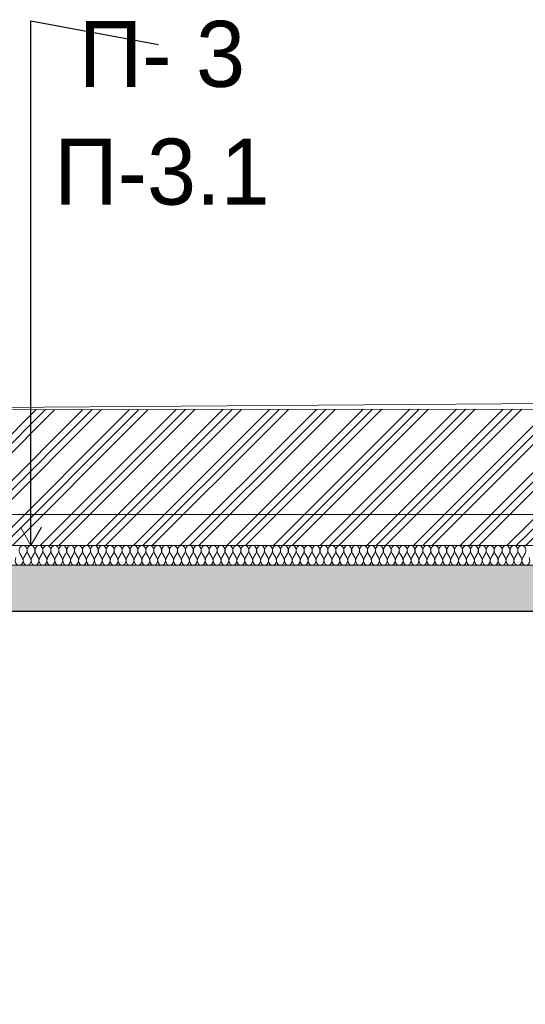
# Model space of a CAD drawing. Header units: millimetres. Extents: x -7244281 to -6598479, y 5719953 to 5938280.
# Tile 9 of 73: x -6794743 to -6790910, y 5730122 to 5737579. Entities that reach past the tile are written whole.
import ezdxf

# ---------------------------------------------------------------- set-up
doc = ezdxf.new("R2010")
doc.units = ezdxf.units.MM
doc.header["$MEASUREMENT"] = 0
doc.set_wipeout_variables(frame=1)
doc.linetypes.add('Wipeout_Contour', pattern=[1000, 0, -1000])
for name, color, linetype, lineweight in [('0_Ном._пера__1', 7, 'Continuous', 0), ('0_Ном._пера__120', 7, 'Continuous', 0), ('АР-Перекрытия_Приямки.АР_Ном._пера__1', 7, 'Continuous', 30), ('АР-Перекрытия_Приямки.АР_Ном._пера__101', 252, 'Continuous', 0), ('АР-Разуклонка кровли_Ном._пера__1', 7, 'Continuous', 0), ('АР-Стены_внутренние_пилоны.АР_Ном._пера__1', 7, 'Continuous', 30), ('АР-Чертеж-Размеры.АР_Ном._пера__1', 7, 'Continuous', 0), ('Местность - Рельеф_Ном._пера__1', 7, 'Continuous', 0)]:
    doc.layers.add(name, color=color, linetype=linetype, lineweight=lineweight)
for name, color, linetype in [('АР-Перекрытия_Приямки.АР', 7, 'Continuous'), ('АР-Разуклонка кровли', 7, 'Continuous'), ('АР-Стены_внутренние_пилоны.АР', 7, 'Continuous'), ('АР-Чертеж-Размеры.АР', 7, 'Continuous'), ('Местность - Рельеф', 7, 'Continuous')]:
    doc.layers.add(name, color=color, linetype=linetype)
doc.styles.add('РЎР“Р•РќР•Р\xa0Р\x98Р\xa0_РЎРўР\x98Р›Р¬_1', font='GOTHIC.TTF')
doc.styles.add('РЎР“Р•РќР•Р\xa0Р\x98Р\xa0_РЎРўР\x98Р›Р¬_2', font='GOST_Common.ttf')
doc.dimstyles.new('СГЕНЕРИР_СТИЛЬ__3', dxfattribs={"dimtxt": 200, "dimasz": 142.5, "dimexe": 0.18, "dimexo": 300000, "dimgap": 0, "dimtad": 1, "dimlfac": 0.001, "dimzin": 0, "dimdsep": 46, "dimtxsty": 'РЎР“Р•РќР•Р\xa0Р\x98Р\xa0_РЎРўР\x98Р›Р¬_2', "dimblk": 'ARROWHEAD_6', "dimblk1": 'ARROWHEAD_6', "dimblk2": 'ARROWHEAD_6', "dimcen": 0.09, "dimclrd": 7, "dimclre": 7, "dimclrt": 7, "dimadec": 0, "dimazin": 0, "dimtfac": 1, "dimtdec": 4, "dimtmove": 0, "dimatfit": 3, "dimfxl": 1, "dimtolj": 1, "dimtzin": 0, "dimarcsym": 0})
doc.dimstyles.new('СГЕНЕРИР_СТИЛЬ__4', dxfattribs={"dimtxt": 0.18, "dimasz": 152, "dimexe": 0.18, "dimexo": 0.0625, "dimgap": 0, "dimtad": 0, "dimtih": 1, "dimtoh": 1, "dimdec": 4, "dimzin": 0, "dimdsep": 46, "dimcen": 0.09, "dimadec": 0, "dimazin": 0, "dimtfac": 1, "dimtdec": 4, "dimtmove": 0, "dimatfit": 3, "dimldrblk": 'ARROWHEAD_14', "dimfxl": 1, "dimtolj": 1, "dimtzin": 0, "dimarcsym": 0})

# ---------------------------------------------------------------- blocks, each defined once
blk = doc.blocks.new('Элемент Разреза_6_1', base_point=(-6283484.9, 5731197))
at = {"layer": 'АР-Перекрытия_Приямки.АР_Ном._пера__101', "linetype": 'Continuous', "lineweight": 0}
h = blk.add_hatch(dxfattribs=at)
h.set_pattern_fill('ЖЕЛЕЗОБЕТОН__PROJECT__0001', color=252, style=0, pattern_type=2)
h.set_pattern_definition([(45, (-6283484.88, 5731196.98), (-84.852814, 84.852814), []), (45, (-6283527.3, 5731239.41), (-84.852814, 84.852814), [90, -30, 0, -30])])
h.paths.add_polyline_path([(-6808853.1, 5733097), (-6767056.6, 5733097), (-6767056.6, 5733447), (-6808853.1, 5733447)])
at = {"layer": 'АР-Перекрытия_Приямки.АР_Ном._пера__1', "color": 7, "linetype": 'Continuous', "lineweight": 30}
for p, q in [((-6767056.6, 5733447), (-6808853.1, 5733447)), ((-6767456.6, 5733097), (-6796706.6, 5733097))]:
    blk.add_line(p, q, dxfattribs=at)
blk = doc.blocks.new('Элемент Разреза_7_1', base_point=(-6283484.9, 5731197))
at = {"layer": 'АР-Стены_внутренние_пилоны.АР_Ном._пера__1', "color": 7, "linetype": 'Continuous', "lineweight": 20}
for p in [(-6789706.6, 5733097), (-6796706.6, 5729797)]:
    blk.add_line(p, (-6789706.6, 5729797), dxfattribs=at)
blk = doc.blocks.new('Элемент Разреза_9_1', base_point=(-6283484.9, 5731197))
at = {"layer": 'Местность - Рельеф', "linetype": 'Continuous', "lineweight": 0, "true_color": 0x000000}
h = blk.add_hatch(dxfattribs=at)
h.set_pattern_fill('АЛЮМИНИЙ_0001', color=18, style=0, pattern_type=2)
h.set_pattern_definition([(45, (-6283484.88, 5731196.98), (-176.7767, 176.7767), []), (45, (-6283520.23, 5731232.34), (-176.7767, 176.7767), []), (45, (-6283555.6, 5731267.7), (-176.7767, 176.7767), [])])
h.paths.add_polyline_path([(-6808853.1, 5733447), (-6767056.6, 5733447), (-6767056.6, 5729797), (-6764184.8, 5729797), (-6764184.8, 5734950.9), (-6765000.5, 5734934), (-6768199.7, 5734932.4), (-6777057.5, 5734897), (-6783555, 5734762.4), (-6785794.5, 5734713.8), (-6789811.1, 5734630.6), (-6797346.2, 5734623.6), (-6802770.1, 5734669), (-6808169.9, 5734610.5), (-6808294.5, 5734612.9), (-6808853.1, 5734614.7)])
at = {"layer": 'Местность - Рельеф_Ном._пера__1', "color": 7, "linetype": 'Continuous', "lineweight": 0}
blk.add_line((-6786181.8, 5734705.7), (-6797346.2, 5734623.6), dxfattribs=at)
at = {"layer": 'Местность - Рельеф_Ном._пера__1', "color": 7, "linetype": 'Continuous', "lineweight": 0, "flags": 128}
blk.add_lwpolyline([(-6808853.1, 5734614.7), (-6808294.5, 5734612.9), (-6808169.9, 5734610.5), (-6802770.1, 5734669), (-6797346.2, 5734623.6), (-6789811.1, 5734630.6), (-6785794.5, 5734713.8), (-6783555, 5734762.4), (-6777057.5, 5734897), (-6768199.7, 5734932.4), (-6765000.5, 5734934), (-6764184.8, 5734950.9)], dxfattribs=at)
blk = doc.blocks.new('Элемент Разреза_12_1', base_point=(-6283484.9, 5731197))
at = {"layer": 'АР-Разуклонка кровли_Ном._пера__1', "color": 7, "linetype": 'Continuous', "lineweight": 0, "flags": 128}
blk.add_lwpolyline([(-6767056.6, 5733787), (-6769790.5, 5733831.5), (-6808853.1, 5733831.5)], dxfattribs=at)
blk = doc.blocks.new('*D51', base_point=(-6283484.9, 5731197))
at = {"layer": 'АР-Чертеж-Размеры.АР_Ном._пера__1', "color": 7, "linetype": 'Continuous', "lineweight": 0, "transparency": 16777216}
for p, q in [((-6799424.7, 5732772), (-6799274.7, 5732622)), ((-6799209, 5732697), (-6799490.3, 5732697)), ((-6799349.7, 5730197), (-6799349.7, 5732697)), ((-6799424.7, 5730272), (-6799274.7, 5730122)), ((-6799209, 5730197), (-6799490.3, 5730197)), ((-6799349.7, 5730084.5), (-6799349.7, 5730197))]:
    blk.add_line(p, q, dxfattribs=at)
at = {"layer": 'АР-Чертеж-Размеры.АР_Ном._пера__1', "color": 7, "lineweight": 0, "transparency": 16777216, "char_height": 200, "attachment_point": 7, "rotation": 90, "style": 'РЎР“Р•РќР•Р\xa0Р\x98Р\xa0_РЎРўР\x98Р›Р¬_2'}
for s, insert in [('\\A1;{\\pql;\\fGOST Common|b0|i0|c204|p0;\\W1.000000;0,40}', (-6799389.7, 5732106.9)), ('\\A1;{\\pql;\\fGOST Common|b0|i0|c204|p0;\\W1.000000;2,50}', (-6799389.7, 5731199.5))]:
    blk.add_mtext(s, dxfattribs=dict(at, insert=insert))
blk = doc.blocks.new('ARROWHEAD_6')
at = {"color": 0, "linetype": 'Continuous', "lineweight": 0}
for p, q in [((0, 0), (-1, 0)), ((-0.5, -0.5), (0.5, 0.5))]:
    blk.add_line(p, q, dxfattribs=at)
blk = doc.blocks.new('ARROWHEAD_14')
at = {"color": 0, "linetype": 'Continuous', "lineweight": 0}
blk.add_line((0, 0), (-1, 0), dxfattribs=at)
at = {"color": 0, "linetype": 'Continuous', "lineweight": 0, "flags": 128}
blk.add_lwpolyline([(-0.9093, 0.525), (0, 0), (-0.9093, -0.525)], dxfattribs=at)
blk = doc.blocks.new('*X55', base_point=(-6283484.9, 5731197))
at = {"layer": '0_Ном._пера__1', "color": 7, "linetype": 'Continuous', "lineweight": 0}
for p, q in [((-6794722.5, 5733507), (-6794740.5, 5733537)), ((-6794710.5, 5733507), (-6794692.5, 5733537)), ((-6794662.5, 5733507), (-6794680.5, 5733537)), ((-6794650.5, 5733507), (-6794632.5, 5733537)), ((-6794602.5, 5733507), (-6794620.5, 5733537)), ((-6794590.5, 5733507), (-6794572.5, 5733537)), ((-6794542.5, 5733507), (-6794560.5, 5733537)), ((-6794530.5, 5733507), (-6794512.5, 5733537)), ((-6794482.5, 5733507), (-6794500.5, 5733537)), ((-6794470.5, 5733507), (-6794452.5, 5733537)), ((-6794422.5, 5733507), (-6794440.5, 5733537)), ((-6794410.5, 5733507), (-6794392.5, 5733537)), ((-6794362.5, 5733507), (-6794380.5, 5733537)), ((-6794350.5, 5733507), (-6794332.5, 5733537)), ((-6794302.5, 5733507), (-6794320.5, 5733537)), ((-6794290.5, 5733507), (-6794272.5, 5733537)), ((-6794242.5, 5733507), (-6794260.5, 5733537)), ((-6794230.5, 5733507), (-6794212.5, 5733537)), ((-6794182.5, 5733507), (-6794200.5, 5733537)), ((-6794170.5, 5733507), (-6794152.5, 5733537)), ((-6794122.5, 5733507), (-6794140.5, 5733537)), ((-6794110.5, 5733507), (-6794092.5, 5733537)), ((-6794062.5, 5733507), (-6794080.5, 5733537)), ((-6794050.5, 5733507), (-6794032.5, 5733537)), ((-6794002.5, 5733507), (-6794020.5, 5733537)), ((-6793990.5, 5733507), (-6793972.5, 5733537)), ((-6793942.5, 5733507), (-6793960.5, 5733537)), ((-6793930.5, 5733507), (-6793912.5, 5733537)), ((-6793882.5, 5733507), (-6793900.5, 5733537)), ((-6793870.5, 5733507), (-6793852.5, 5733537)), ((-6793822.5, 5733507), (-6793840.5, 5733537)), ((-6793810.5, 5733507), (-6793792.5, 5733537)), ((-6793762.5, 5733507), (-6793780.5, 5733537)), ((-6793750.5, 5733507), (-6793732.5, 5733537)), ((-6793702.5, 5733507), (-6793720.5, 5733537)), ((-6793690.5, 5733507), (-6793672.5, 5733537)), ((-6793642.5, 5733507), (-6793660.5, 5733537)), ((-6793630.5, 5733507), (-6793612.5, 5733537)), ((-6793582.5, 5733507), (-6793600.5, 5733537)), ((-6793570.5, 5733507), (-6793552.5, 5733537)), ((-6793522.5, 5733507), (-6793540.5, 5733537)), ((-6793510.5, 5733507), (-6793492.5, 5733537)), ((-6793462.5, 5733507), (-6793480.5, 5733537)), ((-6793450.5, 5733507), (-6793432.5, 5733537)), ((-6793402.5, 5733507), (-6793420.5, 5733537)), ((-6793390.5, 5733507), (-6793372.5, 5733537)), ((-6793342.5, 5733507), (-6793360.5, 5733537)), ((-6793330.5, 5733507), (-6793312.5, 5733537)), ((-6793282.5, 5733507), (-6793300.5, 5733537)), ((-6793270.5, 5733507), (-6793252.5, 5733537)), ((-6793222.5, 5733507), (-6793240.5, 5733537)), ((-6793210.5, 5733507), (-6793192.5, 5733537)), ((-6793162.5, 5733507), (-6793180.5, 5733537)), ((-6793150.5, 5733507), (-6793132.5, 5733537)), ((-6793102.5, 5733507), (-6793120.5, 5733537)), ((-6793090.5, 5733507), (-6793072.5, 5733537)), ((-6793042.5, 5733507), (-6793060.5, 5733537)), ((-6793030.5, 5733507), (-6793012.5, 5733537)), ((-6792982.5, 5733507), (-6793000.5, 5733537)), ((-6792970.5, 5733507), (-6792952.5, 5733537)), ((-6792922.5, 5733507), (-6792940.5, 5733537)), ((-6792910.5, 5733507), (-6792892.5, 5733537)), ((-6792862.5, 5733507), (-6792880.5, 5733537)), ((-6792850.5, 5733507), (-6792832.5, 5733537)), ((-6792802.5, 5733507), (-6792820.5, 5733537)), ((-6792790.5, 5733507), (-6792772.5, 5733537)), ((-6792742.5, 5733507), (-6792760.5, 5733537)), ((-6792730.5, 5733507), (-6792712.5, 5733537)), ((-6792682.5, 5733507), (-6792700.5, 5733537)), ((-6792670.5, 5733507), (-6792652.5, 5733537)), ((-6792622.5, 5733507), (-6792640.5, 5733537)), ((-6792610.5, 5733507), (-6792592.5, 5733537)), ((-6792562.5, 5733507), (-6792580.5, 5733537)), ((-6792550.5, 5733507), (-6792532.5, 5733537)), ((-6792502.5, 5733507), (-6792520.5, 5733537)), ((-6792490.5, 5733507), (-6792472.5, 5733537)), ((-6792442.5, 5733507), (-6792460.5, 5733537)), ((-6792430.5, 5733507), (-6792412.5, 5733537)), ((-6792382.5, 5733507), (-6792400.5, 5733537)), ((-6792370.5, 5733507), (-6792352.5, 5733537)), ((-6792322.5, 5733507), (-6792340.5, 5733537)), ((-6792310.5, 5733507), (-6792292.5, 5733537)), ((-6792262.5, 5733507), (-6792280.5, 5733537)), ((-6792250.5, 5733507), (-6792232.5, 5733537)), ((-6792202.5, 5733507), (-6792220.5, 5733537)), ((-6792190.5, 5733507), (-6792172.5, 5733537)), ((-6792142.5, 5733507), (-6792160.5, 5733537)), ((-6792130.5, 5733507), (-6792112.5, 5733537)), ((-6792082.5, 5733507), (-6792100.5, 5733537)), ((-6792070.5, 5733507), (-6792052.5, 5733537)), ((-6792022.5, 5733507), (-6792040.5, 5733537)), ((-6792010.5, 5733507), (-6791992.5, 5733537)), ((-6791962.5, 5733507), (-6791980.5, 5733537)), ((-6791950.5, 5733507), (-6791932.5, 5733537)), ((-6791902.5, 5733507), (-6791920.5, 5733537)), ((-6791890.5, 5733507), (-6791872.5, 5733537)), ((-6791842.5, 5733507), (-6791860.5, 5733537)), ((-6791830.5, 5733507), (-6791812.5, 5733537)), ((-6791782.5, 5733507), (-6791800.5, 5733537)), ((-6791770.5, 5733507), (-6791752.5, 5733537)), ((-6791722.5, 5733507), (-6791740.5, 5733537)), ((-6791710.5, 5733507), (-6791692.5, 5733537)), ((-6791662.5, 5733507), (-6791680.5, 5733537)), ((-6791650.5, 5733507), (-6791632.5, 5733537)), ((-6791602.5, 5733507), (-6791620.5, 5733537)), ((-6791590.5, 5733507), (-6791572.5, 5733537)), ((-6791542.5, 5733507), (-6791560.5, 5733537)), ((-6791530.5, 5733507), (-6791512.5, 5733537)), ((-6791482.5, 5733507), (-6791500.5, 5733537)), ((-6791470.5, 5733507), (-6791452.5, 5733537)), ((-6791422.5, 5733507), (-6791440.5, 5733537)), ((-6791410.5, 5733507), (-6791392.5, 5733537)), ((-6791362.5, 5733507), (-6791380.5, 5733537)), ((-6791350.5, 5733507), (-6791332.5, 5733537)), ((-6791302.5, 5733507), (-6791320.5, 5733537)), ((-6791290.5, 5733507), (-6791272.5, 5733537)), ((-6791242.5, 5733507), (-6791260.5, 5733537)), ((-6791230.5, 5733507), (-6791212.5, 5733537)), ((-6791182.5, 5733507), (-6791200.5, 5733537)), ((-6791170.5, 5733507), (-6791152.5, 5733537)), ((-6791122.5, 5733507), (-6791140.5, 5733537)), ((-6791110.5, 5733507), (-6791092.5, 5733537)), ((-6791062.5, 5733507), (-6791080.5, 5733537)), ((-6791050.5, 5733507), (-6791032.5, 5733537)), ((-6791002.5, 5733507), (-6791020.5, 5733537)), ((-6790990.5, 5733507), (-6790972.5, 5733537)), ((-6790942.5, 5733507), (-6790960.5, 5733537)), ((-6790930.5, 5733507), (-6790912.5, 5733537))]:
    blk.add_line(p, q, dxfattribs=at)
for centre, start_param, end_param in [((-6794716.5, 5733559.5), 0, 2.214297), ((-6794716.5, 5733559.5), 4.068888, 6.283185), ((-6794656.5, 5733559.5), 0, 2.214297), ((-6794656.5, 5733559.5), 4.068888, 6.283185), ((-6794596.5, 5733559.5), 0, 2.214297), ((-6794596.5, 5733559.5), 4.068888, 6.283185), ((-6794536.5, 5733559.5), 0, 2.214297), ((-6794536.5, 5733559.5), 4.068888, 6.283185), ((-6794476.5, 5733559.5), 0, 2.214297), ((-6794476.5, 5733559.5), 4.068888, 6.283185), ((-6794416.5, 5733559.5), 0, 2.214297), ((-6794416.5, 5733559.5), 4.068888, 6.283185), ((-6794356.5, 5733559.5), 0, 2.214297), ((-6794356.5, 5733559.5), 4.068888, 6.283185), ((-6794296.5, 5733559.5), 0, 2.214297), ((-6794296.5, 5733559.5), 4.068888, 6.283185), ((-6794236.5, 5733559.5), 0, 2.214297), ((-6794236.5, 5733559.5), 4.068888, 6.283185), ((-6794176.5, 5733559.5), 0, 2.214297), ((-6794176.5, 5733559.5), 4.068888, 6.283185), ((-6794116.5, 5733559.5), 0, 2.214297), ((-6794116.5, 5733559.5), 4.068888, 6.283185), ((-6794056.5, 5733559.5), 0, 2.214297), ((-6794056.5, 5733559.5), 4.068888, 6.283185), ((-6793996.5, 5733559.5), 0, 2.214297), ((-6793996.5, 5733559.5), 4.068888, 6.283185), ((-6793936.5, 5733559.5), 0, 2.214297), ((-6793936.5, 5733559.5), 4.068888, 6.283185), ((-6793876.5, 5733559.5), 0, 2.214297), ((-6793876.5, 5733559.5), 4.068888, 6.283185), ((-6793816.5, 5733559.5), 0, 2.214297), ((-6793816.5, 5733559.5), 4.068888, 6.283185), ((-6793756.5, 5733559.5), 0, 2.214297), ((-6793756.5, 5733559.5), 4.068888, 6.283185), ((-6793696.5, 5733559.5), 0, 2.214297), ((-6793696.5, 5733559.5), 4.068888, 6.283185), ((-6793636.5, 5733559.5), 0, 2.214297), ((-6793636.5, 5733559.5), 4.068888, 6.283185), ((-6793576.5, 5733559.5), 0, 2.214297), ((-6793576.5, 5733559.5), 4.068888, 6.283185), ((-6793516.5, 5733559.5), 0, 2.214297), ((-6793516.5, 5733559.5), 4.068888, 6.283185), ((-6793456.5, 5733559.5), 0, 2.214297), ((-6793456.5, 5733559.5), 4.068888, 6.283185), ((-6793396.5, 5733559.5), 0, 2.214297), ((-6793396.5, 5733559.5), 4.068888, 6.283185), ((-6793336.5, 5733559.5), 0, 2.214297), ((-6793336.5, 5733559.5), 4.068888, 6.283185), ((-6793276.5, 5733559.5), 0, 2.214297), ((-6793276.5, 5733559.5), 4.068888, 6.283185), ((-6793216.5, 5733559.5), 0, 2.214297), ((-6793216.5, 5733559.5), 4.068888, 6.283185), ((-6793156.5, 5733559.5), 0, 2.214297), ((-6793156.5, 5733559.5), 4.068888, 6.283185), ((-6793096.5, 5733559.5), 0, 2.214297), ((-6793096.5, 5733559.5), 4.068888, 6.283185), ((-6793036.5, 5733559.5), 0, 2.214297), ((-6793036.5, 5733559.5), 4.068888, 6.283185), ((-6792976.5, 5733559.5), 0, 2.214297), ((-6792976.5, 5733559.5), 4.068888, 6.283185), ((-6792916.5, 5733559.5), 0, 2.214297), ((-6792916.5, 5733559.5), 4.068888, 6.283185), ((-6792856.5, 5733559.5), 0, 2.214297), ((-6792856.5, 5733559.5), 4.068888, 6.283185), ((-6792796.5, 5733559.5), 0, 2.214297), ((-6792796.5, 5733559.5), 4.068888, 6.283185), ((-6792736.5, 5733559.5), 0, 2.214297), ((-6792736.5, 5733559.5), 4.068888, 6.283185), ((-6792676.5, 5733559.5), 0, 2.214297), ((-6792676.5, 5733559.5), 4.068888, 6.283185), ((-6792616.5, 5733559.5), 0, 2.214297), ((-6792616.5, 5733559.5), 4.068888, 6.283185), ((-6792556.5, 5733559.5), 0, 2.214297), ((-6792556.5, 5733559.5), 4.068888, 6.283185), ((-6792496.5, 5733559.5), 0, 2.214297), ((-6792496.5, 5733559.5), 4.068888, 6.283185), ((-6792436.5, 5733559.5), 0, 2.214297), ((-6792436.5, 5733559.5), 4.068888, 6.283185), ((-6792376.5, 5733559.5), 0, 2.214297), ((-6792376.5, 5733559.5), 4.068888, 6.283185), ((-6792316.5, 5733559.5), 0, 2.214297), ((-6792316.5, 5733559.5), 4.068888, 6.283185), ((-6792256.5, 5733559.5), 0, 2.214297), ((-6792256.5, 5733559.5), 4.068888, 6.283185), ((-6792196.5, 5733559.5), 0, 2.214297), ((-6792196.5, 5733559.5), 4.068888, 6.283185), ((-6792136.5, 5733559.5), 0, 2.214297), ((-6792136.5, 5733559.5), 4.068888, 6.283185), ((-6792076.5, 5733559.5), 0, 2.214297), ((-6792076.5, 5733559.5), 4.068888, 6.283185), ((-6792016.5, 5733559.5), 0, 2.214297), ((-6792016.5, 5733559.5), 4.068888, 6.283185), ((-6791956.5, 5733559.5), 0, 2.214297), ((-6791956.5, 5733559.5), 4.068888, 6.283185), ((-6791896.5, 5733559.5), 0, 2.214297), ((-6791896.5, 5733559.5), 4.068888, 6.283185), ((-6791836.5, 5733559.5), 0, 2.214297), ((-6791836.5, 5733559.5), 4.068888, 6.283185), ((-6791776.5, 5733559.5), 0, 2.214297), ((-6791776.5, 5733559.5), 4.068888, 6.283185), ((-6791716.5, 5733559.5), 0, 2.214297), ((-6791716.5, 5733559.5), 4.068888, 6.283185), ((-6791656.5, 5733559.5), 0, 2.214297), ((-6791656.5, 5733559.5), 4.068888, 6.283185), ((-6791596.5, 5733559.5), 0, 2.214297), ((-6791596.5, 5733559.5), 4.068888, 6.283185), ((-6791536.5, 5733559.5), 0, 2.214297), ((-6791536.5, 5733559.5), 4.068888, 6.283185), ((-6791476.5, 5733559.5), 0, 2.214297), ((-6791476.5, 5733559.5), 4.068888, 6.283185), ((-6791416.5, 5733559.5), 0, 2.214297), ((-6791416.5, 5733559.5), 4.068888, 6.283185), ((-6791356.5, 5733559.5), 0, 2.214297), ((-6791356.5, 5733559.5), 4.068888, 6.283185), ((-6791296.5, 5733559.5), 0, 2.214297), ((-6791296.5, 5733559.5), 4.068888, 6.283185), ((-6791236.5, 5733559.5), 0, 2.214297), ((-6791236.5, 5733559.5), 4.068888, 6.283185), ((-6791176.5, 5733559.5), 0, 2.214297), ((-6791176.5, 5733559.5), 4.068888, 6.283185), ((-6791116.5, 5733559.5), 0, 2.214297), ((-6791116.5, 5733559.5), 4.068888, 6.283185), ((-6791056.5, 5733559.5), 0, 2.214297), ((-6791056.5, 5733559.5), 4.068888, 6.283185), ((-6790996.5, 5733559.5), 0, 2.214297), ((-6790996.5, 5733559.5), 4.068888, 6.283185), ((-6790936.5, 5733559.5), 0, 2.214297), ((-6790936.5, 5733559.5), 4.068888, 6.283185), ((-6794746.5, 5733484.5), 0.927295, 5.35589), ((-6794686.5, 5733484.5), 0.927295, 5.35589), ((-6794626.5, 5733484.5), 0.927295, 5.35589), ((-6794566.5, 5733484.5), 0.927295, 5.35589), ((-6794506.5, 5733484.5), 0.927295, 5.35589), ((-6794446.5, 5733484.5), 0.927295, 5.35589), ((-6794386.5, 5733484.5), 0.927295, 5.35589), ((-6794326.5, 5733484.5), 0.927295, 5.35589), ((-6794266.5, 5733484.5), 0.927295, 5.35589), ((-6794206.5, 5733484.5), 0.927295, 5.35589), ((-6794146.5, 5733484.5), 0.927295, 5.35589), ((-6794086.5, 5733484.5), 0.927295, 5.35589), ((-6794026.5, 5733484.5), 0.927295, 5.35589), ((-6793966.5, 5733484.5), 0.927295, 5.35589), ((-6793906.5, 5733484.5), 0.927295, 5.35589), ((-6793846.5, 5733484.5), 0.927295, 5.35589), ((-6793786.5, 5733484.5), 0.927295, 5.35589), ((-6793726.5, 5733484.5), 0.927295, 5.35589), ((-6793666.5, 5733484.5), 0.927295, 5.35589), ((-6793606.5, 5733484.5), 0.927295, 5.35589), ((-6793546.5, 5733484.5), 0.927295, 5.35589), ((-6793486.5, 5733484.5), 0.927295, 5.35589), ((-6793426.5, 5733484.5), 0.927295, 5.35589), ((-6793366.5, 5733484.5), 0.927295, 5.35589), ((-6793306.5, 5733484.5), 0.927295, 5.35589), ((-6793246.5, 5733484.5), 0.927295, 5.35589), ((-6793186.5, 5733484.5), 0.927295, 5.35589), ((-6793126.5, 5733484.5), 0.927295, 5.35589), ((-6793066.5, 5733484.5), 0.927295, 5.35589), ((-6793006.5, 5733484.5), 0.927295, 5.35589), ((-6792946.5, 5733484.5), 0.927295, 5.35589), ((-6792886.5, 5733484.5), 0.927295, 5.35589), ((-6792826.5, 5733484.5), 0.927295, 5.35589), ((-6792766.5, 5733484.5), 0.927295, 5.35589), ((-6792706.5, 5733484.5), 0.927295, 5.35589), ((-6792646.5, 5733484.5), 0.927295, 5.35589), ((-6792586.5, 5733484.5), 0.927295, 5.35589), ((-6792526.5, 5733484.5), 0.927295, 5.35589), ((-6792466.5, 5733484.5), 0.927295, 5.35589), ((-6792406.5, 5733484.5), 0.927295, 5.35589), ((-6792346.5, 5733484.5), 0.927295, 5.35589), ((-6792286.5, 5733484.5), 0.927295, 5.35589), ((-6792226.5, 5733484.5), 0.927295, 5.35589), ((-6792166.5, 5733484.5), 0.927295, 5.35589), ((-6792106.5, 5733484.5), 0.927295, 5.35589), ((-6792046.5, 5733484.5), 0.927295, 5.35589), ((-6791986.5, 5733484.5), 0.927295, 5.35589), ((-6791926.5, 5733484.5), 0.927295, 5.35589), ((-6791866.5, 5733484.5), 0.927295, 5.35589), ((-6791806.5, 5733484.5), 0.927295, 5.35589), ((-6791746.5, 5733484.5), 0.927295, 5.35589), ((-6791686.5, 5733484.5), 0.927295, 5.35589), ((-6791626.5, 5733484.5), 0.927295, 5.35589), ((-6791566.5, 5733484.5), 0.927295, 5.35589), ((-6791506.5, 5733484.5), 0.927295, 5.35589), ((-6791446.5, 5733484.5), 0.927295, 5.35589), ((-6791386.5, 5733484.5), 0.927295, 5.35589), ((-6791326.5, 5733484.5), 0.927295, 5.35589), ((-6791266.5, 5733484.5), 0.927295, 5.35589), ((-6791206.5, 5733484.5), 0.927295, 5.35589), ((-6791146.5, 5733484.5), 0.927295, 5.35589), ((-6791086.5, 5733484.5), 0.927295, 5.35589), ((-6791026.5, 5733484.5), 0.927295, 5.35589), ((-6790966.5, 5733484.5), 0.927295, 5.35589), ((-6790906.5, 5733484.5), 0.927295, 5.35589)]:
    blk.add_ellipse(centre, major_axis=(0, 37.5), ratio=0.8, start_param=start_param, end_param=end_param, dxfattribs=at)
blk = doc.blocks.new('Штриховка_1_1', base_point=(-6283484.9, 5731197))
at = {"color": 254, "linetype": 'Wipeout_Contour', "lineweight": 0, "ltscale": 35541248.03680699}
blk.add_wipeout([(-6808853.1, 5733447), (-6766906.4, 5733447), (-6766906.4, 5733597), (-6808853.1, 5733597)], dxfattribs=at)
at = {"layer": '0_Ном._пера__1', "color": 7, "linetype": 'Continuous', "lineweight": 0, "flags": 128}
blk.add_lwpolyline([(-6808853.1, 5733447), (-6808853.1, 5733597), (-6766906.4, 5733597), (-6766906.4, 5733447)], close=True, dxfattribs=at)
at = {"layer": '0_Ном._пера__1', "color": 7, "linetype": 'Continuous', "lineweight": 0}
blk.add_blockref('*X55', (-6283484.9, 5731197), dxfattribs=at)
blk = doc.blocks.new('*D67', base_point=(-6283484.9, 5731197))
at = {"layer": 'АР-Чертеж-Размеры.АР_Ном._пера__1', "color": 7, "linetype": 'Continuous', "lineweight": 0, "transparency": 16777216}
for p, q in [((-6804511.9, 5730197), (-6804511.9, 5733097)), ((-6804586.9, 5730272), (-6804436.9, 5730122)), ((-6804371.3, 5730197), (-6804652.6, 5730197)), ((-6804511.9, 5730047), (-6804511.9, 5730197)), ((-6804586.9, 5730122), (-6804436.9, 5729972)), ((-6804371.3, 5730047), (-6804652.6, 5730047))]:
    blk.add_line(p, q, dxfattribs=at)
blk = doc.blocks.new('*D68', base_point=(-6283484.9, 5731197))
at = {"layer": 'АР-Чертеж-Размеры.АР_Ном._пера__1', "color": 7, "linetype": 'Continuous', "lineweight": 0, "transparency": 16777216}
for p, q in [((-6804586.9, 5733172), (-6804436.9, 5733022)), ((-6804371.3, 5733097), (-6804652.6, 5733097)), ((-6804511.9, 5730197), (-6804511.9, 5733097)), ((-6804586.9, 5730272), (-6804436.9, 5730122))]:
    blk.add_line(p, q, dxfattribs=at)
at = {"layer": 'АР-Чертеж-Размеры.АР_Ном._пера__1', "color": 7, "lineweight": 0, "transparency": 16777216, "char_height": 200, "attachment_point": 7, "rotation": 90, "style": 'РЎР“Р•РќР•Р\xa0Р\x98Р\xa0_РЎРўР\x98Р›Р¬_2'}
for s, insert in [('\\A1;{\\pql;\\fGOST Common|b0|i0|c204|p0;\\W1.000000;0,35}', (-6804551.9, 5732527.1)), ('\\A1;{\\pql;\\fGOST Common|b0|i0|c204|p0;\\W1.000000;2,90}', (-6804551.9, 5731399.5)), ('\\A1;{\\pql;\\fGOST Common|b0|i0|c204|p0;\\W1.000000;0,15}', (-6804551.9, 5730272))]:
    blk.add_mtext(s, dxfattribs=dict(at, insert=insert))
blk = doc.blocks.new('*D69', base_point=(-6283484.9, 5731197))
at = {"layer": 'АР-Чертеж-Размеры.АР_Ном._пера__1', "color": 7, "linetype": 'Continuous', "lineweight": 0, "transparency": 16777216}
for p, q in [((-6804511.9, 5733447), (-6804511.9, 5733559.5)), ((-6804436.9, 5733372), (-6804586.9, 5733522)), ((-6804371.3, 5733447), (-6804652.6, 5733447)), ((-6804511.9, 5733097), (-6804511.9, 5733447)), ((-6804586.9, 5733172), (-6804436.9, 5733022)), ((-6804371.3, 5733097), (-6804652.6, 5733097))]:
    blk.add_line(p, q, dxfattribs=at)

msp = doc.modelspace()

# ---------------------------------------------------------------- block references
at = {"layer": 'АР-Перекрытия_Приямки.АР', "lineweight": 0}
msp.add_blockref('Элемент Разреза_6_1', (-6283484.878, 5731196.982), dxfattribs=at)
at = {"layer": 'АР-Разуклонка кровли', "lineweight": 0}
msp.add_blockref('Элемент Разреза_12_1', (-6283484.878, 5731196.982), dxfattribs=at)
at = {"layer": 'АР-Стены_внутренние_пилоны.АР', "lineweight": 0}
msp.add_blockref('Элемент Разреза_7_1', (-6283484.878, 5731196.982), dxfattribs=at)
at = {"layer": 'Местность - Рельеф', "lineweight": 0}
msp.add_blockref('Элемент Разреза_9_1', (-6283484.878, 5731196.982), dxfattribs=at)

# ---------------------------------------------------------------- texts
at = {"layer": '0_Ном._пера__120', "color": 7, "linetype": 'Continuous', "lineweight": 0, "insert": (-6792848.139, 5737570.52), "char_height": 500, "attachment_point": 3, "line_spacing_factor": 1.070068, "style": 'РЎР“Р•РќР•Р\xa0Р\x98Р\xa0_РЎРўР\x98Р›Р¬_1'}
msp.add_mtext('\\A1;{\\pqc;\\fCentury Gothic|b0|i0|c204|p0;\\W1.000000;П- 3\\P\\pqc;\\fCentury Gothic|b0|i0|c204|p0;\\W1.000000;П-3.1}', dxfattribs=at)

# ---------------------------------------------------------------- dimensions: what is measured, and where the dimension line sits
at = {"layer": 'АР-Чертеж-Размеры.АР', "color": 7, "linetype": 'Continuous', "lineweight": 0}
for base, p1, p2, picture, middle in [((-6804511.949, 5733096.982), (-6788154.876, 5730196.982), (-6787954.876, 5733096.982), '*D68', (-6804651.949, 5731658.437)), ((-6804511.949, 5730196.982), (-6802028.836, 5730046.982), (-6788154.876, 5730196.982), '*D67', (-6804651.949, 5730530.898)), ((-6799349.653, 5732696.982), (-6788154.876, 5730196.982), (-6799106.617, 5732696.982), '*D51', (-6799489.653, 5731458.437))]:
    dim = msp.add_linear_dim(base=base, p1=p1, p2=p2, angle=90, dimstyle='СГЕНЕРИР_СТИЛЬ__3', dxfattribs=at)
    dim.commit()
    dim.dimension.update_dxf_attribs({"geometry": picture, "text_midpoint": middle, "dimtype": 160, "text_rotation": 90})

# ---------------------------------------------------------------- leaders
at = {"layer": '0_Ном._пера__120', "color": 7, "linetype": 'Continuous', "lineweight": 0, "annotation_type": 0, "has_hookline": 1, "hookline_direction": 0, "text_width": 1452.073}
msp.add_leader([(-6794656.831, 5733596.99), (-6794656.831, 5737570.52), (-6793690.494, 5737392.095)], dimstyle='СГЕНЕРИР_СТИЛЬ__4', dxfattribs=at)

# ---------------------------------------------------------------- next in the draw order: block references
at = {"layer": '0_Ном._пера__1', "color": 7, "linetype": 'Continuous', "lineweight": 0}
msp.add_blockref('Штриховка_1_1', (-6283484.878, 5731196.982), dxfattribs=at)

# ---------------------------------------------------------------- next in the draw order: dimensions: what is measured, and where the dimension line sits
at = {"layer": 'АР-Чертеж-Размеры.АР', "color": 7, "linetype": 'Continuous', "lineweight": 0}
dim = msp.add_linear_dim(base=(-6804511.949, 5733446.982), p1=(-6787954.876, 5733096.982), p2=(-6787954.876, 5733446.982), angle=90, dimstyle='СГЕНЕРИР_СТИЛЬ__3', dxfattribs=at)
dim.commit()
dim.dimension.update_dxf_attribs({"geometry": '*D69', "text_midpoint": (-6804651.949, 5732785.976), "dimtype": 160, "text_rotation": 90})

doc.saveas('drawing.dxf')
